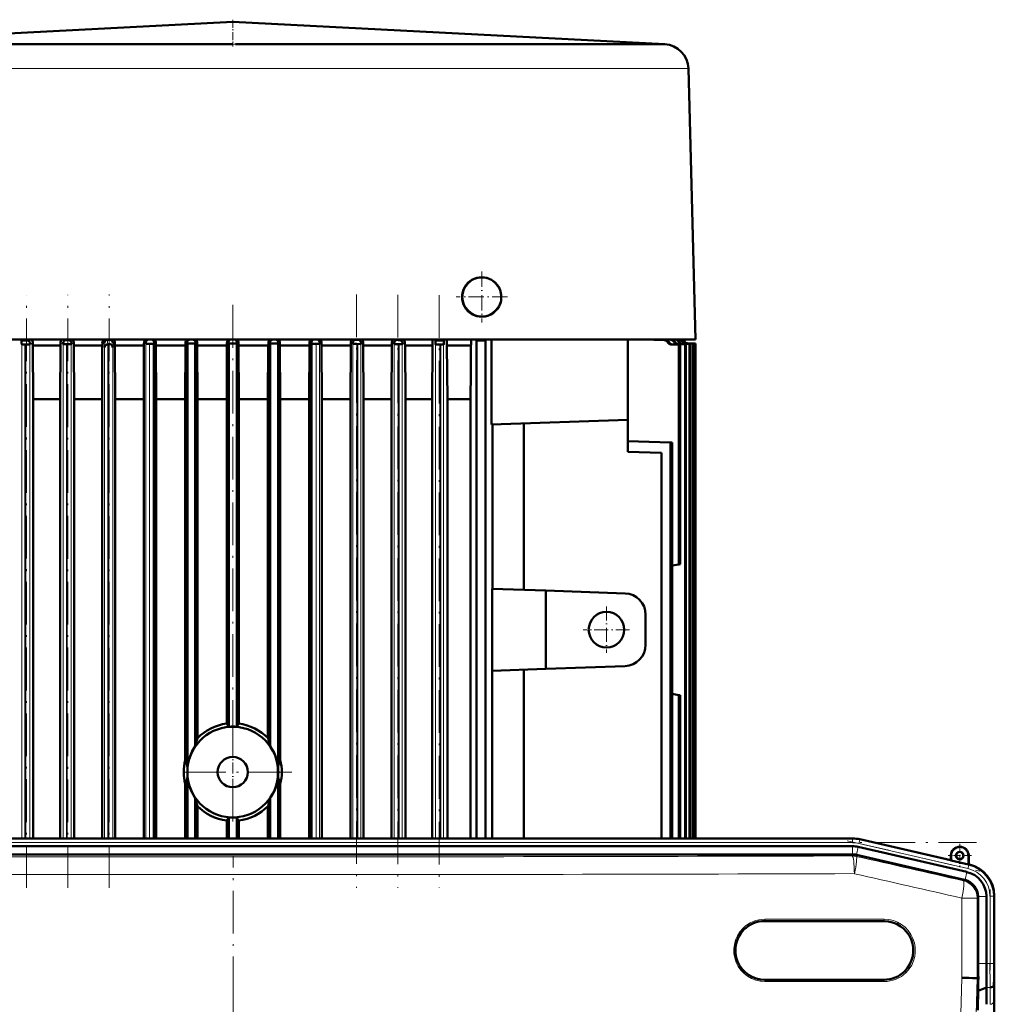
# Model space of a CAD drawing. Extents: x -2073 to 2460, y -1838 to 686.
# Tile 10 of 94: x -1603 to -1329, y 409 to 686. Entities that reach past the tile are written whole.
import ezdxf

# ---------------------------------------------------------------- set-up
doc = ezdxf.new("R2010")
doc.units = 0
doc.linetypes.add('DASHDOT', pattern=[18.5, 12, -3, 0.5, -3])

msp = doc.modelspace()

# ---------------------------------------------------------------- linework, layer by layer
at = {"color": 7, "lineweight": 50}
for p, q in [((-1543.26, 685.17), (-1664.63, 678.88)), ((-1543.26, 685.17), (-1421.89, 678.88)), ((-1644.38, 678.89), (-1551.21, 678.89)), ((-1539.29, 678.89), (-1542.47, 678.88)), ((-1535.31, 678.89), (-1539.29, 678.89)), ((-1535.31, 678.89), (-1500.14, 678.89)), ((-1500.14, 678.89), (-1442.14, 678.89)), ((-1442.14, 678.89), (-1437.7, 678.89)), ((-1437.7, 678.89), (-1423.87, 678.89)), ((-1423.87, 678.89), (-1422.33, 678.89)), ((-1421.96, 678.88), (-1421.89, 678.88)), ((-1415.25, 672.07), (-1413.26, 595.89)), ((-1543.26, 595.89), (-1610.83, 595.89)), ((-1602.6, 595.68), (-1602.83, 595.89)), ((-1600.17, 595.7), (-1602.6, 595.68)), ((-1601.18, 595.69), (-1602.6, 595.68)), ((-1601.54, 595.69), (-1601.54, 595.62)), ((-1601.39, 595.67), (-1601.39, 595.67)), ((-1599.41, 594.88), (-1599.4, 594.27)), ((-1591.65, 594.92), (-1591.65, 594.27)), ((-1589.56, 595.8), (-1589.98, 595.79)), ((-1589.87, 595.79), (-1589.88, 595.74)), ((-1589.77, 595.78), (-1589.77, 595.77)), ((-1587.92, 594.88), (-1587.91, 594.27)), ((-1579.9, 594.92), (-1579.91, 594.27)), ((-1577.97, 595.88), (-1578.35, 595.88)), ((-1578.22, 595.87), (-1578.14, 595.86)), ((-1578.22, 595.84), (-1578.14, 595.86)), ((-1577.93, 595.88), (-1577.97, 595.88)), ((-1576.4, 594.89), (-1576.39, 594.27)), ((-1568.2, 594.91), (-1568.2, 594.27)), ((-1567.69, 594.81), (-1567.64, 594.76)), ((-1565.33, 594.82), (-1565.41, 594.74)), ((-1564.84, 594.89), (-1564.83, 594.27)), ((-1556.52, 594.91), (-1556.53, 594.27)), ((-1556.06, 594.85), (-1555.98, 594.77)), ((-1553.71, 594.85), (-1553.78, 594.77)), ((-1553.26, 594.9), (-1553.25, 594.27)), ((-1544.88, 594.9), (-1544.88, 594.27)), ((-1544.44, 594.86), (-1544.36, 594.78)), ((-1475.69, 595.89), (-1543.26, 595.89)), ((-1542.08, 594.86), (-1542.16, 594.78)), ((-1541.64, 594.9), (-1541.63, 594.27)), ((-1533.26, 594.9), (-1533.27, 594.27)), ((-1532.81, 594.85), (-1532.73, 594.77)), ((-1530.46, 594.85), (-1530.53, 594.77)), ((-1530, 594.91), (-1529.99, 594.27)), ((-1521.68, 594.89), (-1521.68, 594.27)), ((-1521.19, 594.82), (-1521.11, 594.74)), ((-1518.83, 594.81), (-1518.88, 594.76)), ((-1518.32, 594.91), (-1518.31, 594.27)), ((-1510.12, 594.89), (-1510.13, 594.27)), ((-1508.17, 595.88), (-1508.59, 595.88)), ((-1508.38, 595.86), (-1508.3, 595.87)), ((-1508.38, 595.86), (-1508.3, 595.87)), ((-1508.38, 595.86), (-1508.38, 595.86)), ((-1508.38, 595.86), (-1508.3, 595.84)), ((-1508.3, 595.87), (-1508.3, 595.84)), ((-1506.61, 594.92), (-1506.61, 594.27)), ((-1498.6, 594.88), (-1498.61, 594.27)), ((-1496.54, 595.79), (-1496.96, 595.8)), ((-1496.75, 595.78), (-1496.75, 595.77)), ((-1496.64, 595.79), (-1496.64, 595.74)), ((-1494.87, 594.92), (-1494.86, 594.27)), ((-1486.55, 595.89), (-1486.34, 595.7)), ((-1483.92, 595.68), (-1486.34, 595.7)), ((-1485.13, 595.67), (-1485.13, 595.67)), ((-1484.98, 595.69), (-1484.98, 595.62)), ((-1483.92, 595.68), (-1483.69, 595.89)), ((-1450.88, 595.89), (-1475.69, 595.89)), ((-1474.77, 595.64), (-1475.07, 595.89)), ((-1474.77, 455.74), (-1474.77, 595.64)), ((-1472.27, 595.64), (-1474.77, 595.64)), ((-1472.27, 595.64), (-1471.97, 595.89)), ((-1472.27, 455.74), (-1472.27, 595.64)), ((-1470.54, 572.05), (-1470.54, 595.89)), ((-1435.78, 595.89), (-1450.88, 595.89)), ((-1413.26, 595.89), (-1435.78, 595.89)), ((-1432.26, 573.39), (-1432.26, 595.89)), ((-1421.94, 595.71), (-1427.92, 595.89)), ((-1421.52, 595.73), (-1426.48, 595.89)), ((-1420.18, 595.81), (-1422.57, 595.89)), ((-1419.86, 595.83), (-1421.56, 595.89)), ((-1414, 594.73), (-1416.22, 594.81)), ((-1413.87, 594.74), (-1416.08, 594.82)), ((-1413.46, 594.77), (-1415.68, 594.85)), ((-1413.4, 594.77), (-1415.61, 594.85)), ((-1413.26, 594.78), (-1415.48, 594.86)), ((-1415.48, 594.86), (-1413.26, 594.78)), ((-1602.51, 594.51), (-1602.56, 594.55)), ((-1601.68, 594.49), (-1601.54, 594.49)), ((-1601.54, 594.49), (-1601.41, 594.49)), ((-1600.21, 594.57), (-1600.24, 594.54)), ((-1591.65, 594.27), (-1599.4, 594.27)), ((-1599.3, 579.21), (-1599.4, 594.27)), ((-1591.75, 579.21), (-1591.65, 594.27)), ((-1590.94, 594.66), (-1590.89, 594.61)), ((-1590.02, 594.59), (-1589.88, 594.59)), ((-1589.88, 594.59), (-1589.75, 594.59)), ((-1588.58, 594.68), (-1588.62, 594.64)), ((-1579.91, 594.27), (-1587.91, 594.27)), ((-1587.82, 579.21), (-1587.91, 594.27)), ((-1580, 579.21), (-1579.91, 594.27)), ((-1578.24, 594.67), (-1578.31, 594.67)), ((-1578.24, 594.67), (-1578.22, 594.67)), ((-1578.22, 594.67), (-1578.09, 594.68)), ((-1578.14, 594.67), (-1578.22, 594.67)), ((-1578.22, 594.66), (-1578.14, 594.67)), ((-1578.04, 594.68), (-1578.09, 594.68)), ((-1568.2, 594.27), (-1576.39, 594.27)), ((-1576.3, 579.21), (-1576.39, 594.27)), ((-1568.29, 579.21), (-1568.2, 594.27)), ((-1565.41, 594.74), (-1566.7, 594.73)), ((-1566.51, 594.73), (-1566.56, 594.73)), ((-1566.56, 594.72), (-1566.51, 594.73)), ((-1565.41, 594.74), (-1565.41, 455.74)), ((-1564.83, 594.27), (-1556.53, 594.27)), ((-1564.75, 579.21), (-1564.83, 594.27)), ((-1556.62, 579.21), (-1556.53, 594.27)), ((-1555.98, 475.89), (-1555.98, 594.77)), ((-1554.88, 594.77), (-1555.98, 594.77)), ((-1554.91, 594.77), (-1554.91, 594.76)), ((-1554.89, 594.77), (-1554.91, 594.77)), ((-1554.91, 594.76), (-1554.89, 594.77)), ((-1554.89, 594.77), (-1554.91, 594.77)), ((-1554.91, 594.76), (-1554.89, 594.77)), ((-1553.78, 594.77), (-1554.88, 594.77)), ((-1553.78, 594.77), (-1553.78, 481.69)), ((-1553.25, 594.27), (-1544.88, 594.27)), ((-1553.16, 579.21), (-1553.25, 594.27)), ((-1544.97, 579.21), (-1544.88, 594.27)), ((-1544.36, 594.78), (-1544.36, 487.14)), ((-1544.36, 594.78), (-1543.36, 594.78)), ((-1543.26, 594.78), (-1543.36, 594.78)), ((-1543.16, 594.78), (-1543.26, 594.78)), ((-1543.26, 594.78), (-1543.26, 594.78)), ((-1543.16, 594.78), (-1542.16, 594.78)), ((-1542.16, 594.78), (-1542.16, 487.14)), ((-1533.27, 594.27), (-1541.63, 594.27)), ((-1541.55, 579.21), (-1541.63, 594.27)), ((-1533.36, 579.21), (-1533.27, 594.27)), ((-1532.73, 594.77), (-1532.73, 481.69)), ((-1531.63, 594.77), (-1532.73, 594.77)), ((-1530.53, 594.77), (-1531.63, 594.77)), ((-1531.63, 594.77), (-1531.61, 594.76)), ((-1531.63, 594.77), (-1531.61, 594.77)), ((-1531.63, 594.77), (-1531.61, 594.77)), ((-1531.61, 594.77), (-1531.61, 594.76)), ((-1530.53, 594.77), (-1530.53, 475.89)), ((-1521.68, 594.27), (-1529.99, 594.27)), ((-1529.9, 579.21), (-1529.99, 594.27)), ((-1521.77, 579.21), (-1521.68, 594.27)), ((-1521.11, 594.74), (-1521.11, 455.74)), ((-1519.82, 594.73), (-1521.11, 594.74)), ((-1520, 594.73), (-1519.95, 594.73)), ((-1519.95, 594.72), (-1520, 594.73)), ((-1510.13, 594.27), (-1518.31, 594.27)), ((-1518.22, 579.21), (-1518.31, 594.27)), ((-1510.22, 579.21), (-1510.13, 594.27)), ((-1509.56, 594.76), (-1509.52, 594.72)), ((-1508.3, 594.67), (-1508.43, 594.68)), ((-1508.16, 594.67), (-1508.3, 594.67)), ((-1507.21, 594.74), (-1507.25, 594.7)), ((-1498.61, 594.27), (-1506.61, 594.27)), ((-1506.51, 579.21), (-1506.61, 594.27)), ((-1498.7, 579.21), (-1498.61, 594.27)), ((-1497.94, 594.68), (-1497.9, 594.64)), ((-1496.64, 594.59), (-1496.77, 594.59)), ((-1496.5, 594.59), (-1496.64, 594.59)), ((-1495.58, 594.66), (-1495.63, 594.61)), ((-1487.12, 594.27), (-1494.86, 594.27)), ((-1494.77, 579.21), (-1494.86, 594.27)), ((-1487.22, 579.21), (-1487.12, 594.27)), ((-1486.31, 594.57), (-1486.27, 594.54)), ((-1484.97, 594.49), (-1485.11, 594.49)), ((-1484.84, 594.49), (-1484.97, 594.49)), ((-1484.01, 594.51), (-1483.96, 594.55)), ((-1482.97, 579.21), (-1483.08, 594.27)), ((-1476.33, 594.27), (-1483.08, 594.27)), ((-1476.4, 586.79), (-1476.33, 594.27)), ((-1417.94, 594.48), (-1420.16, 594.55)), ((-1417.57, 594.5), (-1419.76, 594.57)), ((-1416.19, 594.58), (-1418.41, 594.66)), ((-1415.92, 594.6), (-1418.11, 594.68)), ((-1417.94, 594.48), (-1417.57, 594.5)), ((-1417.94, 532.74), (-1417.94, 594.48)), ((-1417.57, 594.5), (-1417.57, 532.8)), ((-1414.9, 594.67), (-1417.12, 594.74)), ((-1414.7, 594.68), (-1416.9, 594.76)), ((-1416.19, 594.58), (-1415.92, 594.6)), ((-1416.19, 474.39), (-1416.19, 594.58)), ((-1415.92, 474.39), (-1415.92, 594.6)), ((-1414.9, 474.39), (-1414.9, 594.67)), ((-1414.9, 594.67), (-1414.8, 594.67)), ((-1414.8, 594.67), (-1414.7, 594.68)), ((-1414.7, 474.39), (-1414.7, 594.68)), ((-1414, 594.73), (-1414, 474.39)), ((-1414, 594.73), (-1413.93, 594.73)), ((-1413.93, 594.73), (-1413.87, 594.74)), ((-1413.87, 594.74), (-1413.87, 474.39)), ((-1413.46, 474.39), (-1413.46, 594.77)), ((-1413.46, 594.77), (-1413.43, 594.77)), ((-1413.43, 594.77), (-1413.4, 594.77)), ((-1413.4, 474.39), (-1413.4, 594.77)), ((-1413.26, 594.78), (-1413.26, 474.39)), ((-1413.26, 594.78), (-1413.26, 474.39)), ((-1413.26, 594.78), (-1413.26, 594.78)), ((-1476.48, 579.21), (-1476.4, 586.79)), ((-1599.3, 455.74), (-1599.3, 579.21)), ((-1599.3, 579.21), (-1591.75, 579.21)), ((-1591.75, 455.74), (-1591.75, 579.21)), ((-1587.82, 455.74), (-1587.82, 579.21)), ((-1587.82, 579.21), (-1580, 579.21)), ((-1580, 455.74), (-1580, 579.21)), ((-1576.3, 455.74), (-1576.3, 579.21)), ((-1576.3, 579.21), (-1568.29, 579.21)), ((-1568.29, 455.74), (-1568.29, 579.21)), ((-1564.75, 455.74), (-1564.75, 579.21)), ((-1564.75, 579.21), (-1556.62, 579.21)), ((-1556.62, 477.7), (-1556.62, 579.21)), ((-1553.16, 483.92), (-1553.16, 579.21)), ((-1553.16, 579.21), (-1544.97, 579.21)), ((-1544.97, 488), (-1544.97, 579.21)), ((-1541.55, 488), (-1541.55, 579.21)), ((-1541.55, 579.21), (-1533.36, 579.21)), ((-1533.36, 483.92), (-1533.36, 579.21)), ((-1529.9, 477.7), (-1529.9, 579.21)), ((-1529.9, 579.21), (-1521.77, 579.21)), ((-1521.77, 455.74), (-1521.77, 579.21)), ((-1518.22, 455.74), (-1518.22, 579.21)), ((-1518.22, 579.21), (-1510.22, 579.21)), ((-1510.22, 455.74), (-1510.22, 579.21)), ((-1506.51, 455.74), (-1506.51, 579.21)), ((-1506.51, 579.21), (-1498.7, 579.21)), ((-1498.7, 455.74), (-1498.7, 579.21)), ((-1494.77, 455.74), (-1494.77, 579.21)), ((-1494.77, 579.21), (-1487.22, 579.21)), ((-1487.22, 455.74), (-1487.22, 579.21)), ((-1482.97, 455.74), (-1482.97, 579.21)), ((-1482.97, 579.21), (-1477.14, 579.21)), ((-1477.14, 579.21), (-1476.48, 579.21)), ((-1476.48, 455.74), (-1476.48, 579.21)), ((-1470.54, 572.05), (-1432.26, 573.39)), ((-1432.26, 573.39), (-1432.26, 564.39)), ((-1470.29, 525.89), (-1470.29, 572.06)), ((-1461.45, 572.37), (-1461.45, 525.58)), ((-1420.24, 566.97), (-1432.26, 567.39)), ((-1432.26, 564.39), (-1422.76, 564.06)), ((-1420.24, 566.97), (-1419.76, 566.95)), ((-1420.24, 566.97), (-1420.24, 474.39)), ((-1419.76, 566.95), (-1419.76, 474.39)), ((-1422.76, 564.06), (-1422.76, 455.74)), ((-1419.76, 532.42), (-1417.94, 532.74)), ((-1417.57, 532.8), (-1417.94, 532.74)), ((-1470.34, 502.88), (-1470.34, 525.89)), ((-1470.34, 525.89), (-1455.26, 525.37)), ((-1433.05, 524.59), (-1455.26, 525.37)), ((-1455.26, 503.41), (-1455.26, 525.37)), ((-1427.26, 510.18), (-1427.26, 518.59)), ((-1433.05, 504.19), (-1455.26, 503.41)), ((-1455.26, 503.41), (-1470.34, 502.88)), ((-1470.34, 455.74), (-1470.34, 502.88)), ((-1461.45, 503.19), (-1461.45, 455.74)), ((-1419.76, 496.36), (-1417.94, 496.04)), ((-1417.57, 495.98), (-1417.94, 496.04)), ((-1417.94, 474.39), (-1417.94, 496.04)), ((-1417.57, 495.98), (-1417.57, 474.39)), ((-1530.53, 475.89), (-1530.58, 475.69)), ((-1530.53, 472.89), (-1530.53, 475.89)), ((-1530.58, 473.08), (-1530.58, 475.69)), ((-1530.58, 473.08), (-1530.53, 472.89)), ((-1420.24, 474.39), (-1420.24, 455.74)), ((-1419.76, 474.39), (-1419.76, 455.74)), ((-1417.94, 455.74), (-1417.94, 474.39)), ((-1417.57, 474.39), (-1417.57, 455.74)), ((-1416.19, 455.74), (-1416.19, 474.39)), ((-1415.92, 455.74), (-1415.92, 474.39)), ((-1414.9, 455.74), (-1414.9, 474.39)), ((-1414.7, 455.74), (-1414.7, 474.39)), ((-1414, 474.39), (-1414, 455.74)), ((-1413.87, 474.39), (-1413.87, 455.74)), ((-1413.46, 455.74), (-1413.46, 474.39)), ((-1413.4, 455.74), (-1413.4, 474.39)), ((-1413.26, 474.39), (-1413.26, 455.74)), ((-1413.26, 474.39), (-1413.26, 455.74)), ((-1556.62, 471.08), (-1556.62, 455.74)), ((-1555.98, 472.89), (-1555.98, 455.74)), ((-1530.53, 472.89), (-1530.53, 455.74)), ((-1529.9, 471.08), (-1529.9, 455.74)), ((-1553.78, 467.09), (-1553.78, 455.74)), ((-1553.16, 455.74), (-1553.16, 464.86)), ((-1533.36, 455.74), (-1533.36, 464.86)), ((-1532.73, 467.09), (-1532.73, 455.74)), ((-1544.97, 455.74), (-1544.97, 460.77)), ((-1544.36, 461.63), (-1544.36, 455.74)), ((-1542.16, 461.63), (-1542.16, 455.74)), ((-1541.55, 455.74), (-1541.55, 460.77)), ((-1369.13, 455.74), (-1717.19, 455.74)), ((-1384.12, 455.74), (-1696.92, 455.74)), ((-1384.12, 455.74), (-1369.13, 455.74)), ((-1367.05, 455.5), (-1341.48, 449.6)), ((-1367.05, 455.5), (-1341.48, 449.6)), ((-1717.16, 451.27), (-1369.15, 451.27)), ((-1384.12, 453.56), (-1696.92, 453.56)), ((-1384.12, 453.56), (-1369.13, 453.56)), ((-1369.15, 451.27), (-1369.13, 451.27)), ((-1337.66, 444.13), (-1368.03, 451.14)), ((-1367.54, 453.37), (-1336.97, 446.32)), ((-1341.48, 449.6), (-1341.48, 450.94)), ((-1341.41, 449.51), (-1341.48, 449.6)), ((-1341.41, 449.51), (-1341.41, 450.94)), ((-1341.41, 449.51), (-1336.55, 448.39)), ((-1336.55, 450.94), (-1336.55, 448.39)), ((-1336.55, 448.39), (-1336.48, 448.44)), ((-1336.48, 450.94), (-1336.48, 448.44)), ((-1336.48, 448.44), (-1336.28, 448.4)), ((-1333.78, 439.26), (-1333.79, 439.43)), ((-1333.78, 439.26), (-1333.78, 420.63)), ((-1331.49, 439.43), (-1331.49, 420.63)), ((-1329.31, 439.63), (-1329.31, 420.63)), ((-1329.31, 439.43), (-1329.31, 420.63)), ((-1393.79, 432.53), (-1360.29, 432.53)), ((-1360.29, 416.03), (-1393.79, 416.03)), ((-1334.45, 416.5), (-1334.1, 416.5)), ((-1333.77, 416.49), (-1334.1, 416.5)), ((-1329.28, 416.49), (-1329.46, 414.3)), ((-1331.45, 413.9), (-1333.83, 412.91)), ((-1329.31, 413.56), (-1329.31, 379.42)), ((-1329.31, 413.56), (-1329.31, 379.42))]:
    msp.add_line(p, q, dxfattribs=at)
at = {"color": 7, "linetype": 'DASHDOT', "lineweight": 18, "ltscale": 0.188602}
msp.add_line((-1543.26, 685.79), (-1543.26, 678.25), dxfattribs=at)
at = {"color": 7, "lineweight": 18}
for p, q in [((-1542.47, 678.88), (-1543.26, 678.88)), ((-1649.33, 672.07), (-1543.32, 672.07)), ((-1543.32, 672.07), (-1543.2, 672.07)), ((-1543.2, 672.07), (-1499.32, 672.07)), ((-1499.32, 672.07), (-1437.19, 672.07)), ((-1437.19, 672.07), (-1415.25, 672.07)), ((-1601.18, 595.69), (-1601.16, 595.72)), ((-1601.16, 595.72), (-1601.13, 595.74)), ((-1599.42, 594.86), (-1599.41, 594.88)), ((-1591.63, 594.91), (-1591.65, 594.92)), ((-1591.58, 594.87), (-1591.63, 594.91)), ((-1590.99, 594.82), (-1591.04, 594.86)), ((-1590.95, 594.78), (-1590.99, 594.82)), ((-1588.55, 594.79), (-1588.53, 594.82)), ((-1588.53, 594.82), (-1588.48, 594.86)), ((-1587.93, 594.87), (-1587.92, 594.88)), ((-1579.89, 594.91), (-1579.9, 594.92)), ((-1578.35, 595.88), (-1578.36, 595.89)), ((-1577.93, 595.88), (-1577.92, 595.89)), ((-1576.9, 594.49), (-1576.89, 594.91)), ((-1576.41, 594.87), (-1576.4, 594.89)), ((-1568.18, 594.9), (-1568.2, 594.91)), ((-1567.73, 594.96), (-1567.77, 594.99)), ((-1567.7, 594.93), (-1567.73, 594.96)), ((-1567.69, 594.81), (-1565.33, 594.82)), ((-1565.3, 594.94), (-1565.32, 594.92)), ((-1564.85, 594.88), (-1564.89, 594.85)), ((-1564.84, 594.89), (-1564.85, 594.88)), ((-1556.51, 594.89), (-1556.52, 594.91)), ((-1556.08, 594.96), (-1556.1, 594.99)), ((-1556.06, 594.85), (-1553.71, 594.85)), ((-1553.69, 594.96), (-1553.67, 594.99)), ((-1553.27, 594.88), (-1553.26, 594.9)), ((-1544.88, 594.9), (-1544.87, 594.89)), ((-1544.46, 594.99), (-1544.45, 594.98)), ((-1544.44, 594.86), (-1542.08, 594.86)), ((-1541.65, 594.89), (-1541.64, 594.9)), ((-1533.26, 594.9), (-1533.25, 594.88)), ((-1532.85, 594.98), (-1532.83, 594.96)), ((-1532.81, 594.85), (-1530.46, 594.85)), ((-1530.42, 594.98), (-1530.44, 594.96)), ((-1530, 594.91), (-1530.01, 594.89)), ((-1521.66, 594.88), (-1521.68, 594.89)), ((-1521.2, 594.92), (-1521.27, 594.99)), ((-1521.19, 594.82), (-1518.83, 594.81)), ((-1518.82, 594.93), (-1518.75, 594.99)), ((-1518.33, 594.9), (-1518.32, 594.91)), ((-1510.12, 594.89), (-1510.11, 594.87)), ((-1509.62, 594.91), (-1509.59, 594.88)), ((-1509.59, 594.88), (-1509.58, 594.86)), ((-1508.6, 595.89), (-1508.59, 595.88)), ((-1508.16, 595.89), (-1508.17, 595.88)), ((-1507.17, 594.88), (-1507.19, 594.87)), ((-1507.12, 594.93), (-1507.17, 594.88)), ((-1507.09, 594.95), (-1507.12, 594.93)), ((-1506.61, 594.92), (-1506.63, 594.91)), ((-1498.6, 594.88), (-1498.59, 594.87)), ((-1495.52, 594.82), (-1495.55, 594.79)), ((-1495.5, 594.85), (-1495.52, 594.82)), ((-1495.47, 594.87), (-1495.5, 594.85)), ((-1494.88, 594.91), (-1494.94, 594.87)), ((-1494.87, 594.92), (-1494.88, 594.91)), ((-1421.52, 595.73), (-1421.94, 595.71)), ((-1420.64, 595.15), (-1421.05, 595.13)), ((-1419.86, 595.83), (-1420.18, 595.81)), ((-1418.99, 595.25), (-1419.29, 595.23)), ((-1417.78, 595.34), (-1418, 595.32)), ((-1416.08, 594.82), (-1416.22, 594.81)), ((-1415.61, 594.85), (-1415.68, 594.85)), ((-1415.48, 594.86), (-1415.48, 594.86)), ((-1602.56, 594.55), (-1600.21, 594.57)), ((-1602.51, 455.74), (-1602.51, 594.51)), ((-1601.68, 474.39), (-1601.68, 594.49)), ((-1601.41, 474.39), (-1601.41, 594.49)), ((-1600.24, 455.74), (-1600.24, 594.54)), ((-1600.19, 594.67), (-1600.17, 594.69)), ((-1600.17, 594.69), (-1600.14, 594.72)), ((-1600.14, 594.72), (-1600.12, 594.74)), ((-1590.94, 594.66), (-1588.58, 594.68)), ((-1590.89, 455.74), (-1590.89, 594.61)), ((-1590.02, 474.39), (-1590.02, 594.59)), ((-1589.75, 474.39), (-1589.75, 594.59)), ((-1588.62, 455.74), (-1588.62, 594.64)), ((-1588.57, 594.78), (-1588.55, 594.79)), ((-1579.26, 593.71), (-1579.31, 593.75)), ((-1579.26, 455.74), (-1579.26, 593.71)), ((-1578.36, 474.39), (-1578.36, 594.67)), ((-1578.32, 594.75), (-1577.96, 594.75)), ((-1578.24, 594.67), (-1578.32, 594.75)), ((-1578.09, 474.39), (-1578.09, 594.68)), ((-1578.04, 594.68), (-1577.96, 594.75)), ((-1577, 593.71), (-1576.95, 593.75)), ((-1577, 455.74), (-1577, 593.71)), ((-1567.64, 455.74), (-1567.64, 594.76)), ((-1566.7, 455.74), (-1566.7, 594.73)), ((-1519.82, 455.74), (-1519.82, 594.73)), ((-1518.88, 455.74), (-1518.88, 594.76)), ((-1509.56, 594.76), (-1507.21, 594.74)), ((-1509.52, 594.72), (-1509.52, 455.74)), ((-1508.43, 594.68), (-1508.43, 474.39)), ((-1508.16, 594.67), (-1508.16, 474.39)), ((-1507.25, 594.7), (-1507.25, 455.74)), ((-1497.98, 594.8), (-1497.95, 594.78)), ((-1497.94, 594.68), (-1495.58, 594.66)), ((-1497.9, 594.64), (-1497.9, 455.74)), ((-1496.77, 594.59), (-1496.77, 474.39)), ((-1496.5, 594.59), (-1496.5, 474.39)), ((-1495.63, 594.61), (-1495.63, 455.74)), ((-1495.55, 594.79), (-1495.57, 594.78)), ((-1486.31, 594.57), (-1483.96, 594.55)), ((-1486.27, 594.54), (-1486.27, 455.74)), ((-1485.11, 594.49), (-1485.11, 474.39)), ((-1484.84, 594.49), (-1484.84, 474.39)), ((-1484.01, 594.51), (-1484.01, 455.74)), ((-1419.76, 594.57), (-1420.16, 594.55)), ((-1418.11, 594.68), (-1418.41, 594.66)), ((-1416.9, 594.76), (-1417.12, 594.74)), ((-1601.68, 455.74), (-1601.68, 474.39)), ((-1601.41, 455.74), (-1601.41, 474.39)), ((-1590.02, 455.74), (-1590.02, 474.39)), ((-1589.75, 455.74), (-1589.75, 474.39)), ((-1578.36, 455.74), (-1578.36, 474.39)), ((-1578.09, 455.74), (-1578.09, 474.39)), ((-1508.43, 474.39), (-1508.43, 455.74)), ((-1508.16, 474.39), (-1508.16, 455.74)), ((-1496.77, 474.39), (-1496.77, 455.74)), ((-1496.5, 474.39), (-1496.5, 455.74)), ((-1485.11, 474.39), (-1485.11, 455.74)), ((-1484.84, 474.39), (-1484.84, 455.74)), ((-1717.19, 455.55), (-1369.13, 455.55)), ((-1717.19, 454.56), (-1369.13, 454.56)), ((-1369.13, 455.55), (-1369.13, 455.74)), ((-1369.13, 455.55), (-1369.13, 454.56)), ((-1367.09, 455.32), (-1367.31, 454.35)), ((-1367.31, 454.35), (-1336.69, 447.28)), ((-1367.09, 455.32), (-1367.05, 455.5)), ((-1367.09, 455.32), (-1336.46, 448.25)), ((-1369.2, 450.84), (-1369.15, 451.27)), ((-1369.13, 451.27), (-1369.13, 453.56)), ((-1368.03, 451.14), (-1368.08, 450.71)), ((-1368.05, 451.14), (-1367.54, 453.37)), ((-1341.41, 450.94), (-1341.48, 450.94)), ((-1336.46, 448.25), (-1336.69, 447.28)), ((-1336.55, 450.94), (-1336.48, 450.94)), ((-1336.46, 448.25), (-1336.28, 448.4)), ((-1337.48, 444.08), (-1336.97, 446.32)), ((-1337.98, 443.87), (-1337.66, 444.13)), ((-1338.4, 416.56), (-1338.4, 439)), ((-1334.1, 439), (-1338.4, 439)), ((-1333.78, 439.26), (-1334.1, 439)), ((-1334.1, 439), (-1334.1, 416.5)), ((-1333.79, 439.43), (-1331.49, 439.43)), ((-1330.49, 439.49), (-1330.49, 420.63)), ((-1330.49, 439.49), (-1329.49, 439.49)), ((-1329.31, 439.63), (-1329.49, 439.49)), ((-1329.49, 439.49), (-1329.49, 420.63)), ((-1360.22, 433.03), (-1393.74, 433.03)), ((-1333.78, 420.63), (-1331.49, 420.63)), ((-1331.49, 420.63), (-1330.49, 420.63)), ((-1329.49, 420.63), (-1330.49, 420.63)), ((-1329.49, 420.63), (-1329.31, 420.63)), ((-1393.74, 415.53), (-1360.22, 415.53)), ((-1338.92, 396.94), (-1338.4, 416.56)), ((-1334.1, 416.5), (-1334.64, 396.06)), ((-1330.45, 413.9), (-1331.45, 413.9)), ((-1329.49, 409.82), (-1329.49, 375.68))]:
    msp.add_line(p, q, dxfattribs=at)
at = {"color": 7, "linetype": 'DASHDOT', "lineweight": 18, "ltscale": 0.359885}
for p, q in [((-1473.29, 615.08), (-1473.29, 600.69)), ((-1466.09, 607.88), (-1480.49, 607.88))]:
    msp.add_line(p, q, dxfattribs=at)
at = {"color": 7, "linetype": 'DASHDOT', "lineweight": 18, "ltscale": 0.357834}
msp.add_line((-1473.26, 615.05), (-1473.26, 600.73), dxfattribs=at)
at = {"color": 7, "linetype": 'DASHDOT', "lineweight": 18}
for p, q in [((-1601.24, 441.86), (-1601.24, 608.42)), ((-1589.62, 441.85), (-1589.62, 608.53)), ((-1578, 441.84), (-1578, 608.59)), ((-1508.52, 608.62), (-1508.52, 441.84)), ((-1496.9, 608.53), (-1496.9, 441.85)), ((-1485.27, 608.42), (-1485.27, 441.86)), ((-1543.26, 605.63), (-1543.26, 476.37)), ((-1543.26, 490.96), (-1543.26, 457.81)), ((-1526.68, 474.39), (-1559.83, 474.39)), ((-1752, 454.56), (-1334.32, 454.56)), ((-1370.63, 455.11), (-1333.37, 446.51)), ((-1543.16, 392.05), (-1543.16, 450.73)), ((-1330.49, 441.37), (-1330.49, 418.75)), ((-1543.15, 413.88), (-1543.15, 239.12))]:
    msp.add_line(p, q, dxfattribs=at)
at = {"color": 7, "linetype": 'DASHDOT', "lineweight": 18, "ltscale": 0.357831}
msp.add_line((-1466.1, 607.89), (-1480.42, 607.89), dxfattribs=at)
at = {"color": 7, "linetype": 'DASHDOT', "lineweight": 18, "ltscale": 0.325001}
msp.add_line((-1438.26, 520.89), (-1438.26, 507.89), dxfattribs=at)
at = {"color": 7, "linetype": 'DASHDOT', "lineweight": 18, "ltscale": 0.325}
msp.add_line((-1431.76, 514.39), (-1444.76, 514.39), dxfattribs=at)
at = {"color": 7, "linetype": 'DASHDOT', "lineweight": 18, "ltscale": 0.255003}
msp.add_line((-1543.26, 469.29), (-1543.26, 479.49), dxfattribs=at)
at = {"color": 7, "linetype": 'DASHDOT', "lineweight": 18, "ltscale": 0.1625}
for p, q in [((-1338.98, 454.19), (-1338.98, 447.69)), ((-1335.73, 450.94), (-1342.23, 450.94))]:
    msp.add_line(p, q, dxfattribs=at)
at = {"color": 7, "lineweight": 50}
for points in [[(-1468.04, 606.14), (-1467.87, 606.82), (-1467.8, 607.53), (-1467.83, 608.47), (-1468, 609.41), (-1468.14, 609.86), (-1468.32, 610.3), (-1468.53, 610.71)], [(-1602.6, 595.68), (-1602.59, 594.99), (-1602.57, 594.58), (-1602.56, 594.56), (-1602.56, 594.55), (-1602.56, 594.55)], [(-1600.19, 594.67), (-1600.2, 594.88), (-1600.23, 595.01), (-1600.39, 595.31), (-1600.65, 595.55), (-1600.99, 595.68), (-1601.18, 595.69)], [(-1589.98, 595.79), (-1590.32, 595.73), (-1590.63, 595.55), (-1590.84, 595.28), (-1590.94, 594.99), (-1590.95, 594.78)], [(-1589.56, 595.8), (-1589.19, 595.73), (-1588.88, 595.54), (-1588.76, 595.4), (-1588.61, 595.11), (-1588.58, 594.99), (-1588.57, 594.78)], [(-1579.37, 594.91), (-1579.32, 595.2), (-1579.18, 595.45), (-1578.99, 595.66), (-1578.81, 595.77), (-1578.47, 595.87)], [(-1577.93, 595.88), (-1577.75, 595.87), (-1577.45, 595.77), (-1577.2, 595.59), (-1577.01, 595.35), (-1576.91, 595.06), (-1576.89, 594.91)], [(-1518.82, 594.93), (-1518.83, 595.17), (-1518.88, 595.32), (-1519.01, 595.55), (-1519.21, 595.75), (-1519.47, 595.89)], [(-1508.59, 595.88), (-1508.95, 595.82), (-1509.26, 595.63), (-1509.47, 595.35), (-1509.55, 595.13), (-1509.58, 594.86)], [(-1507.19, 594.87), (-1507.2, 595.08), (-1507.24, 595.21), (-1507.39, 595.5), (-1507.65, 595.73), (-1507.98, 595.86), (-1508.17, 595.88)], [(-1497.95, 594.78), (-1497.94, 594.99), (-1497.85, 595.27), (-1497.64, 595.54), (-1497.33, 595.73), (-1496.96, 595.8)], [(-1495.57, 594.78), (-1495.58, 595), (-1495.61, 595.13), (-1495.77, 595.42), (-1496.03, 595.65), (-1496.36, 595.78), (-1496.54, 595.79)], [(-1486.31, 594.57), (-1486.31, 594.58), (-1486.32, 594.59), (-1486.33, 594.71), (-1486.34, 595.7)], [(-1483.92, 595.68), (-1483.93, 594.81), (-1483.95, 594.58), (-1483.95, 594.56), (-1483.96, 594.55), (-1483.96, 594.55)], [(-1602.51, 594.51), (-1602.51, 594.51), (-1602.51, 594.51), (-1602.47, 594.5), (-1602.24, 594.49), (-1601.68, 594.49)], [(-1590.02, 594.59), (-1590.84, 594.6), (-1590.88, 594.61), (-1590.89, 594.61), (-1590.89, 594.61)], [(-1578.36, 594.67), (-1578.68, 594.57), (-1578.88, 594.45), (-1579.04, 594.29), (-1579.18, 594.07), (-1579.26, 593.71)], [(-1578.04, 594.68), (-1577.67, 594.61), (-1577.44, 594.49), (-1577.26, 594.33), (-1577.13, 594.16), (-1577.04, 593.96), (-1577, 593.71)], [(-1566.7, 594.73), (-1567.38, 594.74), (-1567.59, 594.75), (-1567.63, 594.76), (-1567.64, 594.76), (-1567.64, 594.76)], [(-1519.82, 594.73), (-1519.13, 594.74), (-1518.92, 594.75), (-1518.88, 594.76), (-1518.88, 594.76), (-1518.88, 594.76)], [(-1509.02, 594.68), (-1509.5, 594.71), (-1509.52, 594.72), (-1509.52, 594.72), (-1509.52, 594.72)], [(-1508.16, 594.67), (-1507.49, 594.68), (-1507.3, 594.69), (-1507.26, 594.69), (-1507.25, 594.7), (-1507.25, 594.7)], [(-1496.5, 594.59), (-1495.68, 594.6), (-1495.64, 594.61), (-1495.63, 594.61), (-1495.63, 594.61)], [(-1484.01, 594.51), (-1484.01, 594.51), (-1484.01, 594.51), (-1484.04, 594.5), (-1484.27, 594.49), (-1484.84, 594.49)], [(-1556.62, 477.7), (-1556.29, 476.9), (-1556.04, 476.12), (-1555.98, 475.89)], [(-1529.9, 477.7), (-1530.23, 476.9), (-1530.48, 476.12), (-1530.53, 475.89)], [(-1555.98, 472.89), (-1556.26, 471.94), (-1556.62, 471.08)], [(-1530.53, 472.89), (-1530.25, 471.94), (-1529.9, 471.08)]]:
    msp.add_lwpolyline(points, dxfattribs=at)
at = {"color": 7, "lineweight": 18}
for points in [[(-1600.12, 594.74), (-1600.01, 594.81), (-1599.91, 594.83), (-1599.8, 594.8), (-1599.7, 594.76), (-1599.58, 594.76)], [(-1591.32, 594.87), (-1591.43, 594.83), (-1591.58, 594.87)], [(-1591.04, 594.86), (-1591.15, 594.92), (-1591.26, 594.9), (-1591.32, 594.87)], [(-1588.48, 594.86), (-1588.4, 594.9), (-1588.32, 594.9), (-1588.27, 594.87), (-1588.17, 594.81), (-1588.1, 594.79), (-1588.07, 594.79)], [(-1588.07, 594.79), (-1588.02, 594.8), (-1587.93, 594.87)], [(-1579.63, 594.91), (-1579.72, 594.85), (-1579.76, 594.84), (-1579.83, 594.85)], [(-1579.37, 594.91), (-1579.42, 594.95), (-1579.47, 594.98), (-1579.51, 594.98), (-1579.58, 594.95), (-1579.63, 594.91)], [(-1578.32, 594.75), (-1578.33, 594.75), (-1578.35, 594.77), (-1578.36, 594.8), (-1578.43, 595.05), (-1578.46, 595.46), (-1578.47, 595.87)], [(-1577.96, 594.75), (-1577.96, 594.75), (-1577.97, 594.77), (-1577.97, 594.86), (-1577.97, 595.88)], [(-1576.89, 594.91), (-1576.82, 594.96), (-1576.75, 594.97), (-1576.71, 594.94), (-1576.61, 594.86), (-1576.56, 594.82), (-1576.53, 594.81)], [(-1576.53, 594.81), (-1576.49, 594.82), (-1576.46, 594.83), (-1576.41, 594.87)], [(-1567.97, 594.94), (-1568.03, 594.87), (-1568.06, 594.85), (-1568.09, 594.85), (-1568.11, 594.85)], [(-1567.77, 594.99), (-1567.82, 595.02), (-1567.85, 595.03), (-1567.89, 595.01), (-1567.97, 594.94)], [(-1564.96, 594.83), (-1565.01, 594.86), (-1565.09, 594.96), (-1565.15, 595.01), (-1565.22, 595.01), (-1565.28, 594.96), (-1565.3, 594.94)], [(-1556.43, 594.85), (-1556.46, 594.85), (-1556.51, 594.89)], [(-1556.1, 594.99), (-1556.16, 595.04), (-1556.19, 595.06), (-1556.22, 595.05), (-1556.26, 595.02), (-1556.35, 594.91), (-1556.4, 594.86), (-1556.43, 594.85)], [(-1553.67, 594.99), (-1553.61, 595.04), (-1553.58, 595.05), (-1553.55, 595.05), (-1553.53, 595.04), (-1553.5, 595), (-1553.43, 594.92), (-1553.39, 594.86), (-1553.37, 594.85)], [(-1553.37, 594.85), (-1553.33, 594.84), (-1553.31, 594.85), (-1553.27, 594.88)], [(-1544.78, 594.85), (-1544.75, 594.87), (-1544.68, 594.95), (-1544.64, 595.02), (-1544.59, 595.06), (-1544.55, 595.06)], [(-1544.55, 595.06), (-1544.51, 595.04), (-1544.46, 594.99)], [(-1542.07, 594.98), (-1542.01, 595.04), (-1541.97, 595.06), (-1541.93, 595.06), (-1541.91, 595.05), (-1541.83, 594.95), (-1541.77, 594.87), (-1541.74, 594.85)], [(-1541.74, 594.85), (-1541.71, 594.85), (-1541.69, 594.86), (-1541.65, 594.89)], [(-1533.25, 594.88), (-1533.21, 594.85), (-1533.19, 594.84), (-1533.15, 594.85)], [(-1533.15, 594.85), (-1533.13, 594.86), (-1533.1, 594.9), (-1533.04, 594.98), (-1533, 595.03), (-1532.98, 595.04), (-1532.95, 595.05), (-1532.92, 595.05), (-1532.9, 595.03), (-1532.85, 594.98)], [(-1530.09, 594.85), (-1530.12, 594.86), (-1530.15, 594.88), (-1530.24, 595.01), (-1530.28, 595.04), (-1530.32, 595.06), (-1530.34, 595.05)], [(-1530.01, 594.89), (-1530.03, 594.87), (-1530.07, 594.85), (-1530.09, 594.85)], [(-1521.55, 594.83), (-1521.59, 594.83), (-1521.62, 594.84), (-1521.66, 594.88)], [(-1521.27, 594.99), (-1521.3, 595.01), (-1521.34, 595.02), (-1521.38, 595.01), (-1521.42, 594.97), (-1521.49, 594.88), (-1521.53, 594.84), (-1521.55, 594.83)], [(-1518.75, 594.99), (-1518.7, 595.02), (-1518.67, 595.03), (-1518.63, 595.01), (-1518.55, 594.94)], [(-1518.55, 594.94), (-1518.48, 594.87), (-1518.45, 594.85), (-1518.43, 594.85), (-1518.4, 594.85)], [(-1510.11, 594.87), (-1510.05, 594.83), (-1510.03, 594.82), (-1509.99, 594.81)], [(-1509.99, 594.81), (-1509.96, 594.82), (-1509.92, 594.84), (-1509.82, 594.93), (-1509.77, 594.96), (-1509.68, 594.95), (-1509.62, 594.91)], [(-1506.9, 594.92), (-1506.98, 594.97), (-1507.09, 594.95)], [(-1506.73, 594.84), (-1506.77, 594.84), (-1506.81, 594.86), (-1506.9, 594.92)], [(-1498.59, 594.87), (-1498.49, 594.8), (-1498.45, 594.79)], [(-1498.45, 594.79), (-1498.4, 594.79), (-1498.3, 594.84)], [(-1498.3, 594.84), (-1498.21, 594.89), (-1498.04, 594.86), (-1497.98, 594.8)], [(-1494.94, 594.87), (-1495.03, 594.82), (-1495.13, 594.84), (-1495.24, 594.89), (-1495.33, 594.92), (-1495.38, 594.92), (-1495.47, 594.87)], [(-1576.95, 593.75), (-1576.95, 593.75), (-1576.95, 593.76), (-1576.94, 593.79), (-1576.9, 594.49)]]:
    msp.add_lwpolyline(points, dxfattribs=at)
msp.add_circle((-1473.26, 607.89), 5.31, dxfattribs=at)
at = {"color": 7, "lineweight": 50}
for centre, radius in [((-1438.26, 514.39), 5), ((-1543.26, 474.39), 4.25), ((-1338.98, 450.94), 1.07), ((-1338.98, 450.94), 1)]:
    msp.add_circle(centre, radius, dxfattribs=at)
for centre, radius, start, end in [((-1551.22, -2701.05), 3379.94, 89.86506, 89.99985), ((-1422.3, 669.16), 9.73, 87.9681, 90.1572), ((-1422.25, 671.89), 7, 1.4999, 87.0351), ((-1473.29, 607.88), 5.54, 89.6888, 270.3112), ((-1473.29, 607.89), 5.53, 30.6825, 89.6622), ((-1473.29, 607.88), 5.53, 270.3404, 341.6303), ((-1601.59, 594.67), 1.02, 78.8663, 87.1576), ((-1601.61, 594.62), 1.07, 78.3567, 86.2738), ((-1601.18, 594.7), 0.99, 102.6557, 111.606), ((-1600.95, 594.86), 1.55, 0.7326, 41.9552), ((-1590.18, 594.91), 1.47, 137.9831, 179.3488), ((-1589.55, 594.8), 0.994, 102.4978, 109.0804), ((-1589.96, 594.78), 1.02, 78.7581, 84.9683), ((-1589.98, 594.73), 1.06, 78.1719, 84.1129), ((-1589.45, 594.86), 1.53, 0.6964, 41.983), ((-1578.43, 594.9), 1.48, 138.0148, 179.3723), ((-1578.35, 594.87), 1.01, 90.3627, 96.8297), ((-1577.92, 594.87), 1.53, 0.6698, 41.9925), ((-1566.71, 594.9), 1.48, 138.0272, 179.3838), ((-1566.74, 594.98), 0.959, 108.061, 182.9423), ((-1566.28, 594.98), 0.962, 356.9133, 71.4759), ((-1565.74, 594.92), 0.42, 345.7843, 0.6069), ((-1566.36, 594.87), 1.52, 0.659, 41.9806), ((-1555.03, 594.89), 1.49, 138.0278, 179.3864), ((-1555.12, 595.01), 0.957, 114.1945, 183.0709), ((-1554.65, 595.01), 0.959, 356.8661, 65.6188), ((-1554.13, 594.96), 0.44, 345.9937, 0.6242), ((-1554.76, 594.88), 1.51, 0.6374, 41.9777), ((-1543.38, 594.88), 1.5, 138.022, 179.3818), ((-1543.5, 595.03), 0.957, 116.0278, 183.1282), ((-1543.99, 594.97), 0.457, 179.3494, 193.835), ((-1543.02, 595.03), 0.957, 356.8758, 63.9713), ((-1542.52, 594.97), 0.457, 346.1651, 0.6506), ((-1543.14, 594.88), 1.5, 0.6256, 41.9711), ((-1531.75, 594.88), 1.51, 138.0136, 179.3712), ((-1531.87, 595.01), 0.959, 114.3796, 183.1382), ((-1532.39, 594.96), 0.44, 179.3758, 194.0064), ((-1531.4, 595.01), 0.957, 356.9338, 65.8029), ((-1531.49, 594.89), 1.49, 0.6136, 41.972), ((-1520.16, 594.87), 1.52, 138.0193, 179.3409), ((-1520.24, 594.98), 0.962, 108.5241, 183.0867), ((-1520.78, 594.92), 0.42, 179.3931, 194.2158), ((-1519.81, 594.9), 1.48, 0.6162, 41.9728), ((-1508.6, 594.87), 1.53, 138.0078, 179.332), ((-1509.17, 594.86), 0.401, 179.4006, 194.4624), ((-1508.09, 594.9), 1.48, 0.6325, 41.9801), ((-1497.06, 594.86), 1.54, 138.0178, 179.3029), ((-1496.55, 594.78), 1.02, 95.0332, 101.2412), ((-1496.53, 594.73), 1.06, 95.887, 101.828), ((-1496.97, 594.8), 0.994, 70.916, 77.4993), ((-1496.34, 594.91), 1.47, 0.6558, 42.0124), ((-1720.23, 597.31), 233.13, 359.2536, 359.6511), ((-1484.91, 594.63), 1.07, 93.721, 101.6484), ((-1484.93, 594.67), 1.02, 92.8399, 101.1323), ((-1485.34, 594.7), 0.99, 68.3944, 77.3443), ((-1264.72, 597.31), 218.38, 180.372, 180.7964), ((-1623.55, 597.31), 147.26, 358.8187, 359.4481), ((-1421.97, 594.69), 1.02, 25.7781, 88.5558), ((-1421.55, 594.72), 1.01, 25.218, 88.2753), ((-1420.13, 595.57), 1.02, 205.7756, 268.5445), ((-1419.73, 595.58), 1.01, 205.2171, 268.2693), ((-1420.21, 594.8), 1.01, 25.4239, 88.3592), ((-1419.9, 594.83), 1, 25.012, 88.1441), ((-1418.38, 595.67), 1.01, 205.4228, 268.3522), ((-1418.08, 595.68), 1, 205.0117, 268.1409), ((-1418.91, 594.89), 1.01, 25.1495, 81.6755), ((-1418.68, 594.91), 1, 24.8806, 76.727), ((-1417.08, 595.75), 1.01, 205.1799, 268.2095), ((-1416.87, 595.76), 1, 204.8882, 268.0549), ((-1416.19, 595.81), 1, 175.3605, 268.143), ((-1416.05, 595.82), 1, 175.8395, 267.9488), ((-1415.65, 595.85), 1, 177.6099, 268.0241), ((-1415.58, 595.85), 1, 177.8513, 267.9312), ((-1415.44, 595.86), 1, 178.446, 267.9565), ((-1415.44, 595.86), 1, 178.4398, 267.9554), ((-1601.71, 626.06), 31.57, 270.5423, 271.4711), ((-1601.12, 606.41), 11.9, 271.0748, 273.7904), ((-1600.34, 594.89), 0.366, 270.4846, 284.7527), ((-1600.55, 594.67), 0.359, 344.8969, 0.6015), ((-1589.98, 624.48), 29.89, 270.4495, 271.501), ((-1589.34, 603.48), 8.87, 270.942, 274.2898), ((-1588.68, 594.83), 0.199, 271.0227, 288.0934), ((-1588.95, 594.77), 0.38, 345.2509, 0.601), ((-1543.36, 593.78), 1, 84.2333, 90.0103), ((-1543.36, 593.76), 1.03, 84.4623, 90.0058), ((-1543.16, 593.78), 1, 89.99, 95.7665), ((-1543.16, 593.76), 1.03, 89.9942, 95.5377), ((-1508.26, 622.94), 28.26, 268.464, 269.6594), ((-1497.57, 594.77), 0.38, 179.3998, 194.749), ((-1497.83, 594.83), 0.202, 251.9923, 268.8644), ((-1497.18, 603.44), 8.84, 265.7036, 269.0646), ((-1496.55, 623.73), 29.13, 268.4853, 269.564), ((-1486.18, 594.9), 0.372, 255.3611, 269.3746), ((-1485.4, 606.36), 11.86, 266.2039, 268.9307), ((-1484.82, 625.51), 31.02, 268.5205, 269.4659), ((-1433.26, 518.59), 6, 0, 88), ((-1433.26, 510.18), 6, 272, 360), ((-1543.26, 474.39), 12.75, 5.8727, 354.1272), ((-1543.27, 474.33), 13.78, 97.1063, 135.8943), ((-1621.32, 432.93), 94.14, 35.1614, 35.8033), ((-1543.26, 474.37), 12.82, 85.0792, 94.9209), ((-1465.19, 432.93), 94.14, 144.1968, 144.8387), ((-1543.25, 474.33), 13.78, 44.1057, 82.8937), ((-1543.27, 474.39), 12.8, 145.2054, 155.1198), ((-1517.49, 472.75), 37.37, 162.6205, 166.1679), ((-1569.02, 472.75), 37.37, 13.8322, 17.3796), ((-1543.24, 474.39), 12.8, 24.8803, 34.7947), ((-1543.28, 474.39), 12.79, 155.1193, 173.2729), ((-1543.24, 474.39), 12.79, 6.7272, 24.8808), ((-1543.34, 474.39), 13.68, 165.984, 194.0136), ((-1543.17, 474.39), 13.68, 345.984, 14.0137), ((-1543.28, 474.39), 12.8, 186.7284, 214.7967), ((-1543.24, 474.39), 12.8, 325.2033, 353.2715), ((-1517.49, 476.02), 37.37, 193.8321, 197.3795), ((-1543.27, 474.45), 13.78, 224.1057, 262.8936), ((-1543.25, 474.45), 13.78, 277.1063, 315.8943), ((-1569.02, 476.02), 37.37, 342.6204, 346.1678), ((-1621.32, 515.85), 94.14, 324.1967, 324.8386), ((-1543.26, 474.41), 12.82, 265.0791, 274.9208), ((-1465.19, 515.85), 94.14, 215.1613, 215.8032), ((-1369.13, 446.49), 9.25, 77.0008, 89.9996), ((-1369.13, 446.49), 9.25, 77.0007, 89.9996), ((-1369.13, 446.49), 7.06, 77.0006, 89.9996), ((-1338.98, 450.94), 2.5, 0, 180), ((-1338.98, 450.94), 2.43, 360, 180), ((-1338.56, 439.43), 9.25, 359.9943, 77.0057), ((-1338.3, 439.64), 8.99, 359.9916, 77.0084), ((-1338.56, 439.43), 7.06, 359.9966, 77.0032), ((-1338.79, 439.25), 5.01, 2.1031, 74.9072), ((-1393.79, 424.28), 8.25, 90, 134.9612), ((-1360.29, 424.28), 8.25, 314.9294, 90), ((-1393.79, 424.28), 8.25, 134.9699, 270), ((-641.29, 420.61), 692.49, 179.99805, 180.34055), ((-761.25, 420.49), 570.24, 179.9861, 180.6624), ((-981.72, 420.54), 347.59, 179.9856, 180.6685), ((-1360.29, 424.28), 8.25, 270, 314.9153), ((-1353.91, -790.24), 1206.9, 89.07649, 89.26402), ((-723, 403.65), 610.9, 178.79561, 179.13148), ((-1122.09, 413.31), 207.22, 179.1215, 179.9313), ((-942.42, 406.99), 391.46, 179.1331, 179.9319), ((-991.72, 408.74), 339.78, 179.1293, 179.9319)]:
    msp.add_arc(centre, radius, start, end, dxfattribs=at)
at = {"color": 7, "lineweight": 18}
for centre, radius, start, end in [((-1473.26, 607.89), 5.51, 30.8443, 341.4643), ((-1601.32, 595.98), 0.31, 308.709, 341.9395), ((-1599.74, 595.17), 0.445, 291.5682, 315.8259), ((-1589.33, 596.56), 1, 222.0588, 229.7902), ((-1589.99, 596.31), 0.673, 310.4384, 321.1767), ((-1579.61, 595.18), 0.389, 224.7127, 236.5335), ((-1568.03, 595.03), 0.199, 221.1281, 246.4004), ((-1564.94, 594.9), 0.076, 250.6939, 313.1209), ((-1544.72, 595.02), 0.195, 222.2685, 237.9439), ((-1544.8, 594.9), 0.0536, 238.1737, 291.8989), ((-1530.16, 594.77), 0.336, 122.7976, 140.6692), ((-1518.48, 595.03), 0.199, 293.5996, 318.8722), ((-1506.76, 594.96), 0.124, 280.5262, 302.6809), ((-1506.9, 595.18), 0.389, 303.4592, 315.293), ((-1496.53, 596.31), 0.67, 218.8117, 229.5857), ((-1497.18, 596.56), 0.997, 310.196, 317.9487), ((-1578.31, 593.75), 1, 90.6636, 179.8748), ((-1577.96, 593.75), 1, 0.1301, 90.3974), ((-1369.13, 446.49), 9.06, 77.0008, 89.9996), ((-1369.13, 446.49), 8.06, 77.0006, 89.9996), ((-1543.16, 56099.88), 55649.31, 269.820896, 270.179106), ((11327.98, 56221.37), 57197.52, 257.175313, 257.206234), ((-1338.49, 439.49), 8.99, 359.9997, 77.0003), ((-1543.16, 56475.14), 56029.56, 269.821504, 270.178498), ((11366.51, 56579.44), 57560.09, 257.2175922, 257.2484236), ((-1338.49, 439.49), 7.99, 359.9916, 77.0084), ((-1393.74, 424.28), 8.75, 89.9957, 134.9539), ((-1360.22, 424.28), 8.75, 314.9196, 90.0213), ((-1393.74, 424.28), 8.75, 134.9606, 270.0213), ((-761.39, 420.49), 569.11, 179.986, 180.6637), ((-795.52, 420.5), 533.98, 179.9859, 180.6653), ((-1360.22, 424.28), 8.75, 269.9957, 314.9129), ((-991.35, 408.74), 339.14, 179.1277, 179.9318), ((-1011.24, 409.44), 318.25, 179.1257, 179.9316)]:
    msp.add_arc(centre, radius, start, end, dxfattribs=at)
for centre, major_axis, ratio, start_param, end_param in [((-1579.31, 595.75), (0, -2), 0.035172, 5.147141, 6.249617), ((-1369.2, 445.84), (4.97, -0.57), 0.999653, 1.457389, 1.684204), ((-1369.2, 445.84), (0.02, -5), 0.119003, 1.570423, 3.115225), ((-1369.2, 445.84), (-1.11, -4.88), 0.116076, 1.597214, 3.115235), ((-1339.1, 439), (-1.11, -4.88), 0.136195, 1.601714, 3.115166), ((-1339.1, 439), (3.11, -3.91), 0.999441, 0.899117, 2.242476), ((-1393.79, 433.03), (0, -0.5), 0.101872, 0, 1.570796), ((-1360.29, 433.03), (0, 0.5), 0.124719, 3.141593, 4.712389), ((-1399.97, 430.47), (0.353, -0.354), 0.069254, 0.000014, 1.501741), ((-1354.11, 418.09), (0.353, -0.354), 0.091666, 1.479613, 3.141593), ((-1393.79, 415.53), (0, 0.5), 0.101872, 4.712389, 6.283185), ((-1360.29, 415.53), (0, -0.5), 0.124719, 1.570796, 3.141593), ((-1330.49, 409.85), (-1, 0), 0.707107, 1.570796, 3.106686)]:
    msp.add_ellipse(centre, major_axis=major_axis, ratio=ratio, start_param=start_param, end_param=end_param, dxfattribs=at)
at = {"color": 7, "lineweight": 50}
for centre, major_axis, ratio, start_param, end_param in [((-1567.69, 595.81), (0, -1), 0.034924, 5.786218, 6.249366), ((-1556.06, 595.85), (0, -1), 0.034923, 5.791805, 6.248724), ((-1530.46, 595.88), (0, -1.03), 0.034462, 0.034122, 0.483907), ((-1518.83, 595.85), (0, -1.04), 0.034372, 0.033479, 0.487714), ((-1507.21, 595.77), (0, -1.03), 0.034626, 0.032919, 0.492858), ((-1590.93, 595.69), (0, -1.03), 0.034814, 5.781501, 6.251136), ((-1495.58, 595.69), (0, -1.03), 0.034822, 0.032063, 0.501742), ((-1543.22, 474.39), (0, -12.79), 0.999498, 1.453336, 1.688257), ((-1369.15, 446.27), (4.97, -0.57), 0.999653, 1.457389, 1.679108), ((-1338.78, 439.26), (-3.11, 3.91), 0.999441, 5.34848, 5.384068), ((-1330.46, 414.31), (1, 0), 0.414186, 4.715241, 6.251123)]:
    msp.add_ellipse(centre, major_axis=major_axis, ratio=ratio, start_param=start_param, end_param=end_param, dxfattribs=at)

doc.saveas('drawing.dxf')
